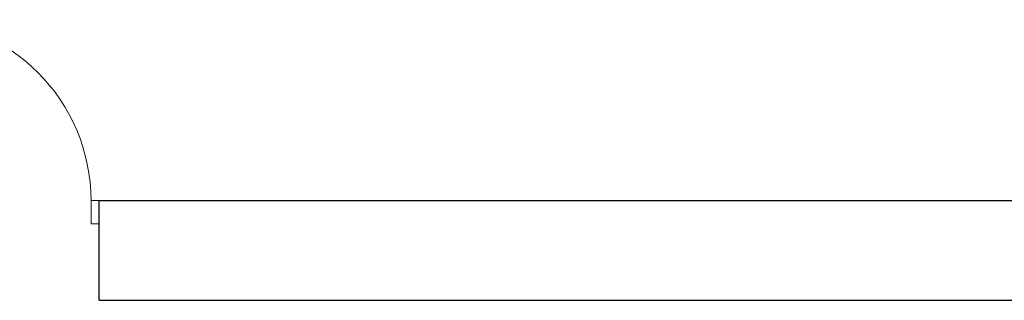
# Model space of a CAD drawing. Extents: x -21260 to 35740, y -2672 to 187028.
# Tile 43 of 120: x -5738 to -1499, y 57066 to 58276. Entities that reach past the tile are written whole.
import ezdxf

# ---------------------------------------------------------------- set-up
doc = ezdxf.new("R2010")
doc.units = 0
doc.header["$MEASUREMENT"] = 0
doc.layers.add('INWENT. DRZWI_Nr_Pióra__21', color=7, linetype='Continuous', lineweight=13)
doc.layers.add('INWENT.ŚCIANY_Nr_Pióra__1', color=7, linetype='Continuous', lineweight=25)

msp = doc.modelspace()

# ---------------------------------------------------------------- linework, layer by layer
at = {"layer": 'INWENT. DRZWI_Nr_Pióra__21', "linetype": 'Continuous'}
for p, q in [((-5430.9, 57495.9), (-5430.9, 57395.9)), ((-5430.9, 57495.9), (-5395.9, 57495.9)), ((-5430.9, 57395.9), (-5395.9, 57395.9))]:
    msp.add_line(p, q, dxfattribs=at)
msp.add_arc((-6210.9, 57495.9), 780, 0, 90, dxfattribs=at)
at = {"layer": 'INWENT.ŚCIANY_Nr_Pióra__1', "linetype": 'Continuous'}
for p, q in [((-5395.9, 57065.9), (-5395.9, 57495.9)), ((-5395.9, 57495.9), (5704.1, 57495.9)), ((-5395.9, 57065.9), (5704.1, 57065.9))]:
    msp.add_line(p, q, dxfattribs=at)

doc.saveas('drawing.dxf')
